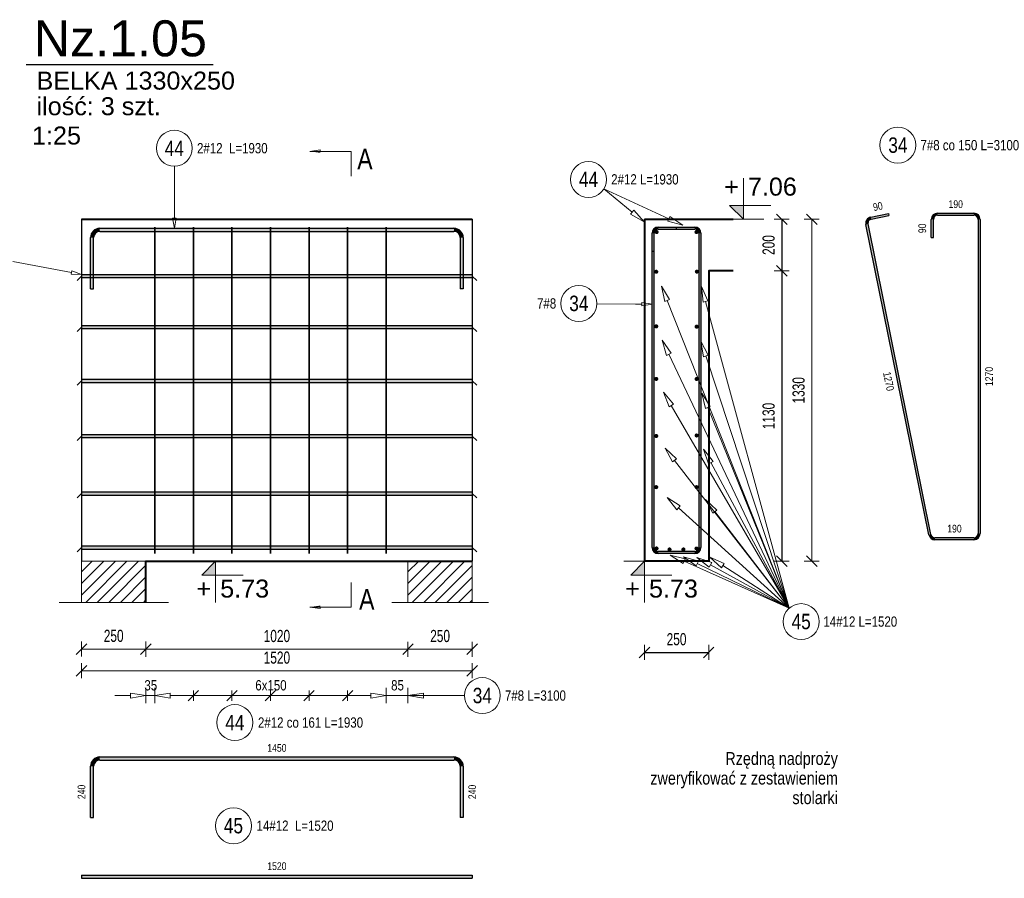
# Model space of a CAD drawing. Extents: x -1906120 to 89837, y -39133 to 303704.
# Tile 35 of 55: x 32217 to 36047, y -8218 to -4879. Entities that reach past the tile are written whole.
import ezdxf
from ezdxf.enums import TextEntityAlignment as Align

# ---------------------------------------------------------------- set-up
doc = ezdxf.new("R2010")
doc.units = 0
doc.header["$LTSCALE"] = 10
doc.header["$MEASUREMENT"] = 0
doc.linetypes.add('HIDDEN', pattern=[0.375, 0.25, -0.125])
for name, color, linetype in [('C_text', 1, 'Continuous'), ('RCAD_kształt pręta', 7, 'Continuous'), ('RCAD_opis kształtu pręta', 7, 'Continuous'), ('RCAD_opis rozkładu', 7, 'Continuous'), ('RCAD_pręt wyrzucony', 130, 'Continuous'), ('RCAD_pręty punktowe', 7, 'Continuous'), ('RCAD_rozkład pręta', 7, 'Continuous'), ('RCAD_symbole graficzne', 7, 'Continuous')]:
    doc.layers.add(name, color=color, linetype=linetype)
for name, color, linetype, lineweight in [('P-Linia1', 3, 'Continuous', 40), ('P-Linia3', 6, 'Continuous', 60), ('P-Linia4', 253, 'Continuous', 5), ('P-Opis', 1, 'Continuous', 18), ('P-Przerywana', 13, 'HIDDEN', 9), ('P-Wymiar', 254, 'Continuous', 9), ('RCAD_deskowanie', 3, 'Continuous', 40)]:
    doc.layers.add(name, color=color, linetype=linetype, lineweight=lineweight)
doc.styles.add('_Fd Opis', font='arial.ttf')
doc.styles.add('_Fdelita opis', font='arial.ttf')
doc.styles.add('ROMANS', font='arial.ttf', dxfattribs={"width": 0.7})
doc.styles.add('style1', font='arial.ttf', dxfattribs={"width": 0.8})
doc.dimstyles.new('A25', dxfattribs={"dimscale": 27, "dimtxt": 1.75, "dimasz": 0.06, "dimexe": 0, "dimexo": 0, "dimgap": 1, "dimtad": 1, "dimdec": 4, "dimrnd": 0.1, "dimdsep": 46, "dimtxsty": 'ROMANS', "dimblk": '[[[[[[[[', "dimcen": 2, "dimdle": 2, "dimse1": 1, "dimse2": 1, "dimclrd": 256, "dimclrt": 1, "dimadec": 0, "dimazin": 0, "dimtfac": 1, "dimtdec": 4, "dimtix": 1, "dimtmove": 2, "dimatfit": 3, "dimldrblk": '[[[[[[[[', "dimfxl": 0, "dimtvp": 0.6, "dimtolj": 1, "dimlwd": -1, "dimarcsym": 0})

# ---------------------------------------------------------------- blocks, each defined once
blk = doc.blocks.new('[[[[[[[[')
at = {"layer": 'P-Wymiar'}
for p, q in [((-12.7, -12.7), (12.7, 12.7)), ((0, 0), (-4.6, 0)), ((0, 18), (0, -18))]:
    blk.add_line(p, q, dxfattribs=at)
blk = doc.blocks.new('*D244')
at = {"layer": 'Defpoints', "color": 0, "transparency": 16777216}
for p in [(33727.4, -7105.8), (33977.4, -7105.8), (33977.4, -7327.1)]:
    blk.add_point(p, dxfattribs=at)
at = {"layer": 'P-Wymiar', "transparency": 16777216}
blk.add_line((33729, -7327.1), (33975.8, -7327.1), dxfattribs=at)
at = {"layer": 'P-Wymiar', "transparency": 16777216, "xscale": 1.62, "yscale": 1.62, "zscale": 1.62, "rotation": 180}
blk.add_blockref('[[[[[[[[', (33727.4, -7327.1), dxfattribs=at)
at = {"layer": 'P-Wymiar', "transparency": 16777216, "xscale": 1.62, "yscale": 1.62, "zscale": 1.62}
blk.add_blockref('[[[[[[[[', (33977.4, -7327.1), dxfattribs=at)
at = {"layer": 'P-Wymiar', "color": 1, "transparency": 16777216, "insert": (33852.4, -7276), "char_height": 47.25, "attachment_point": 5, "style": 'ROMANS'}
blk.add_mtext('\\A1;250', dxfattribs=at)
blk = doc.blocks.new('*D245')
at = {"layer": 'Defpoints', "color": 0, "transparency": 16777216}
for p in [(32457.4, -5990.3), (32707.4, -5990.3), (32457.4, -7326.5)]:
    blk.add_point(p, dxfattribs=at)
at = {"layer": 'P-Wymiar', "transparency": 16777216}
blk.add_line((32705.8, -7326.5), (32459, -7326.5), dxfattribs=at)
at = {"layer": 'P-Wymiar', "transparency": 16777216, "xscale": 1.62, "yscale": 1.62, "zscale": 1.62, "rotation": 180}
blk.add_blockref('[[[[[[[[', (32457.4, -7326.5), dxfattribs=at)
at = {"layer": 'P-Wymiar', "transparency": 16777216, "xscale": 1.62, "yscale": 1.62, "zscale": 1.62}
blk.add_blockref('[[[[[[[[', (32707.4, -7326.5), dxfattribs=at)
at = {"layer": 'P-Wymiar', "color": 1, "transparency": 16777216, "insert": (32582.4, -7275.4), "char_height": 47.25, "attachment_point": 5, "style": 'ROMANS'}
blk.add_mtext('\\A1;250', dxfattribs=at)
blk = doc.blocks.new('*D246')
at = {"layer": 'Defpoints', "color": 0, "transparency": 16777216}
for p in [(35000.3, -5655.2), (35011.4, -6985.2), (35298.3, -6985.2)]:
    blk.add_point(p, dxfattribs=at)
at = {"layer": 'P-Wymiar', "transparency": 16777216}
blk.add_line((35298.3, -5656.8), (35298.3, -6983.6), dxfattribs=at)
at = {"layer": 'P-Wymiar', "transparency": 16777216, "xscale": 1.62, "yscale": 1.62, "zscale": 1.62}
for p, rotation in [((35298.3, -5655.2), 90), ((35298.3, -6985.2), 270)]:
    blk.add_blockref('[[[[[[[[', p, dxfattribs=dict(at, rotation=rotation))
at = {"layer": 'P-Wymiar', "color": 1, "transparency": 16777216, "insert": (35247.2, -6320.2), "char_height": 47.25, "attachment_point": 5, "rotation": 90, "style": 'ROMANS'}
blk.add_mtext('\\A1;1330', dxfattribs=at)
blk = doc.blocks.new('*D247')
at = {"layer": 'Defpoints', "color": 0, "transparency": 16777216}
for p in [(32707.4, -5859), (33727.4, -5859), (33727.4, -7327.1)]:
    blk.add_point(p, dxfattribs=at)
at = {"layer": 'P-Wymiar', "transparency": 16777216}
blk.add_line((32709, -7327.1), (33725.8, -7327.1), dxfattribs=at)
at = {"layer": 'P-Wymiar', "transparency": 16777216, "xscale": 1.62, "yscale": 1.62, "zscale": 1.62, "rotation": 180}
blk.add_blockref('[[[[[[[[', (32707.4, -7327.1), dxfattribs=at)
at = {"layer": 'P-Wymiar', "transparency": 16777216, "xscale": 1.62, "yscale": 1.62, "zscale": 1.62}
blk.add_blockref('[[[[[[[[', (33727.4, -7327.1), dxfattribs=at)
at = {"layer": 'P-Wymiar', "color": 1, "transparency": 16777216, "insert": (33217.4, -7276), "char_height": 47.25, "attachment_point": 5, "style": 'ROMANS'}
blk.add_mtext('\\A1;1020', dxfattribs=at)
blk = doc.blocks.new('*D248')
at = {"layer": 'Defpoints', "color": 0, "transparency": 16777216}
for p in [(32457.4, -6909), (33977.4, -6909), (32457.4, -7411.2)]:
    blk.add_point(p, dxfattribs=at)
at = {"layer": 'P-Wymiar', "transparency": 16777216}
blk.add_line((33975.8, -7411.2), (32459, -7411.2), dxfattribs=at)
at = {"layer": 'P-Wymiar', "transparency": 16777216, "xscale": 1.62, "yscale": 1.62, "zscale": 1.62, "rotation": 180}
blk.add_blockref('[[[[[[[[', (32457.4, -7411.2), dxfattribs=at)
at = {"layer": 'P-Wymiar', "transparency": 16777216, "xscale": 1.62, "yscale": 1.62, "zscale": 1.62}
blk.add_blockref('[[[[[[[[', (33977.4, -7411.2), dxfattribs=at)
at = {"layer": 'P-Wymiar', "color": 1, "transparency": 16777216, "insert": (33217.4, -7360.1), "char_height": 47.25, "attachment_point": 5, "style": 'ROMANS'}
blk.add_mtext('\\A1;1520', dxfattribs=at)
blk = doc.blocks.new('*D249')
at = {"transparency": 16777216}
blk.add_line((35181.7, -5656.8), (35181.7, -5853.6), dxfattribs=at)
at = {"layer": 'Defpoints', "color": 0, "transparency": 16777216}
for p in [(35095.4, -5655.2), (34992.3, -5855.2), (35181.7, -5855.2)]:
    blk.add_point(p, dxfattribs=at)
at = {"transparency": 16777216, "xscale": 1.62, "yscale": 1.62, "zscale": 1.62}
for p, rotation in [((35181.7, -5655.2), 90), ((35181.7, -5855.2), 270)]:
    blk.add_blockref('[[[[[[[[', p, dxfattribs=dict(at, rotation=rotation))
at = {"color": 1, "transparency": 16777216, "insert": (35130.6, -5755.2), "char_height": 47.25, "attachment_point": 5, "rotation": 90, "style": 'ROMANS'}
blk.add_mtext('\\A1;200', dxfattribs=at)
blk = doc.blocks.new('*D250')
at = {"transparency": 16777216}
blk.add_line((35181.7, -5856.8), (35181.7, -6983.6), dxfattribs=at)
at = {"layer": 'Defpoints', "color": 0, "transparency": 16777216}
for p in [(35181.7, -5855.2), (35000.3, -6985.2), (35181.7, -6985.2)]:
    blk.add_point(p, dxfattribs=at)
at = {"transparency": 16777216, "xscale": 1.62, "yscale": 1.62, "zscale": 1.62}
for p, rotation in [((35181.7, -5855.2), 90), ((35181.7, -6985.2), 270)]:
    blk.add_blockref('[[[[[[[[', p, dxfattribs=dict(at, rotation=rotation))
at = {"color": 1, "transparency": 16777216, "insert": (35130.6, -6420.2), "char_height": 47.25, "attachment_point": 5, "rotation": 90, "style": 'ROMANS'}
blk.add_mtext('\\A1;1130', dxfattribs=at)
blk = doc.blocks.new('*D251')
at = {"transparency": 16777216}
blk.add_line((34648.8, -7339.7), (34895.6, -7339.7), dxfattribs=at)
at = {"layer": 'Defpoints', "color": 0, "transparency": 16777216}
for p in [(34647.2, -6985.2), (34897.2, -6985.2), (34897.2, -7339.7)]:
    blk.add_point(p, dxfattribs=at)
at = {"transparency": 16777216, "xscale": 1.62, "yscale": 1.62, "zscale": 1.62, "rotation": 180}
blk.add_blockref('[[[[[[[[', (34647.2, -7339.7), dxfattribs=at)
at = {"transparency": 16777216, "xscale": 1.62, "yscale": 1.62, "zscale": 1.62}
blk.add_blockref('[[[[[[[[', (34897.2, -7339.7), dxfattribs=at)
at = {"color": 1, "transparency": 16777216, "insert": (34772.2, -7288.6), "char_height": 47.25, "attachment_point": 5, "style": 'ROMANS'}
blk.add_mtext('\\A1;250', dxfattribs=at)

msp = doc.modelspace()

# ---------------------------------------------------------------- hatches: boundary and pattern name
h = msp.add_hatch(color=1)
edge = h.paths.add_edge_path(flags=0)
edge.add_arc((34693.22894, -5859.22784), 8, 0, 360, ccw=False)
h = msp.add_hatch(color=1)
edge = h.paths.add_edge_path(flags=0)
edge.add_arc((34851.22894, -5858.67671), 8, 0, 360, ccw=False)
h = msp.add_hatch(color=1)
edge = h.paths.add_edge_path(flags=0)
edge.add_arc((34693.22894, -6071.59219), 8, 0, 360, ccw=False)
h = msp.add_hatch(color=1)
edge = h.paths.add_edge_path(flags=0)
edge.add_arc((34850.40043, -6072.80503), 8, 0, 360, ccw=False)
h = msp.add_hatch(color=1)
edge = h.paths.add_edge_path(flags=0)
edge.add_arc((34693.22894, -6275.98026), 8, 0, 360, ccw=False)
h = msp.add_hatch(color=1)
edge = h.paths.add_edge_path(flags=0)
edge.add_arc((34850.40043, -6276.11444), 8, 0, 360, ccw=False)
h = msp.add_hatch(color=1)
edge = h.paths.add_edge_path(flags=0)
edge.add_arc((34693.22894, -6497.99688), 8, 0, 360, ccw=False)
h = msp.add_hatch(color=1)
edge = h.paths.add_edge_path(flags=0)
edge.add_arc((34850.40043, -6495.96983), 8, 0, 360, ccw=False)
h = msp.add_hatch(color=1)
edge = h.paths.add_edge_path(flags=0)
edge.add_arc((34693.22894, -6696.8275), 8, 0, 360, ccw=False)
h = msp.add_hatch(color=1)
edge = h.paths.add_edge_path(flags=0)
edge.add_arc((34850.40043, -6696.8275), 8, 0, 360, ccw=False)
h = msp.add_hatch(color=1)
edge = h.paths.add_edge_path(flags=0)
edge.add_arc((34694.37383, -6935.35011), 8, 0, 360, ccw=False)
h = msp.add_hatch(color=1)
edge = h.paths.add_edge_path(flags=0)
edge.add_arc((34744.93691, -6939.2261), 8, 0, 360, ccw=False)
h = msp.add_hatch(color=1)
edge = h.paths.add_edge_path(flags=0)
edge.add_arc((34798.93691, -6939.2261), 8, 0, 360, ccw=False)
h = msp.add_hatch(color=1)
edge = h.paths.add_edge_path(flags=0)
edge.add_arc((34849.83163, -6935.74324), 8, 0, 360, ccw=False)
at = {"layer": 'P-Linia4'}
h = msp.add_hatch(dxfattribs=at)
h.set_pattern_fill('ANSI31', color=256, scale=10, style=0)
h.set_pattern_definition([(45, (-8738.986, -15175.85), (-22.45064, 22.45064), [])])
h.paths.add_polyline_path([(32457.39623, -7145.11651), (32457.39623, -6985.11651), (32706.73784, -6984.92917), (32706.73784, -7144.92917)])
h = msp.add_hatch(dxfattribs=at)
h.set_pattern_fill('ANSI31', color=256, scale=10, style=0)
h.set_pattern_definition([(45, (-7468.986, -15175.85), (-22.45064, 22.45064), [])])
h.paths.add_polyline_path([(33727.39623, -7145.11651), (33727.39623, -6985.11651), (33976.73784, -6984.92917), (33976.73784, -7144.92917)])
at = {"layer": 'RCAD_kształt pręta'}
h = msp.add_hatch(color=4, dxfattribs=at)
edge = h.paths.add_edge_path(flags=0)
edge.add_line((32528.39623, -5690.2261), (32528.39623, -5702.2261))
edge.add_arc((32528.39623, -5726.2261), 24, 90, 180)
edge.add_line((32504.39623, -5726.2261), (32492.39623, -5726.2261))
edge.add_arc((32528.39623, -5726.2261), 36, 450, 540, ccw=False)
for points in [[(32528.39623, -5702.2261), (32528.39623, -5690.2261), (33906.39623, -5690.2261), (33906.39623, -5702.2261)], [(34701.22894, -5693.2261), (34701.22894, -5685.2261), (34843.22894, -5685.2261), (34843.22894, -5693.2261)], [(34701.22894, -5693.2261), (34701.22894, -5685.2261), (34771.22894, -5685.2261), (34771.22894, -5693.2261)], [(32504.39623, -5926.2261), (32492.39623, -5926.2261), (32492.39623, -5726.2261), (32504.39623, -5726.2261)], [(33930.39623, -5726.2261), (33942.39623, -5726.2261), (33942.39623, -5926.2261), (33930.39623, -5926.2261)], [(34685.22894, -5779.2261), (34677.22894, -5779.2261), (34677.22894, -5709.2261), (34685.22894, -5709.2261)], [(34685.22894, -6931.2261), (34677.22894, -6931.2261), (34677.22894, -5709.2261), (34685.22894, -5709.2261)], [(34859.22894, -5709.2261), (34867.22894, -5709.2261), (34867.22894, -6931.2261), (34859.22894, -6931.2261)], [(32457.39623, -5882.10138), (32457.39623, -5870.10138), (33977.39623, -5870.10138), (33977.39623, -5882.10138)], [(32457.39623, -6080.22201), (32457.39623, -6068.22201), (33977.39623, -6068.22201), (33977.39623, -6080.22201)], [(32457.39623, -6289.37417), (32457.39623, -6277.37417), (33977.39623, -6277.37417), (33977.39623, -6289.37417)], [(32457.39623, -6504.18018), (32457.39623, -6492.18018), (33977.39623, -6492.18018), (33977.39623, -6504.18018)], [(32457.39623, -6727.46436), (32457.39623, -6715.46436), (33977.39623, -6715.46436), (33977.39623, -6727.46436)], [(32457.39623, -6937.49933), (32457.39623, -6925.49933), (33977.39623, -6925.49933), (33977.39623, -6937.49933)], [(34843.22894, -6947.2261), (34843.22894, -6955.2261), (34701.22894, -6955.2261), (34701.22894, -6947.2261)]]:
    msp.add_hatch(color=4, dxfattribs=at).paths.add_polyline_path(points, flags=0)
h = msp.add_hatch(color=4, dxfattribs=at)
edge = h.paths.add_edge_path(flags=0)
edge.add_line((33942.39623, -5726.2261), (33930.39623, -5726.2261))
edge.add_arc((33906.39623, -5726.2261), 24, 0, 90)
edge.add_line((33906.39623, -5702.2261), (33906.39623, -5690.2261))
edge.add_arc((33906.39623, -5726.2261), 36, 360, 450, ccw=False)
h = msp.add_hatch(color=4, dxfattribs=at)
edge = h.paths.add_edge_path(flags=0)
edge.add_line((34701.22894, -5685.2261), (34701.22894, -5693.2261))
edge.add_arc((34701.22894, -5709.2261), 16, 90, 180)
edge.add_line((34685.22894, -5709.2261), (34677.22894, -5709.2261))
edge.add_arc((34701.22894, -5709.2261), 24, 450, 540, ccw=False)
h = msp.add_hatch(color=4, dxfattribs=at)
edge = h.paths.add_edge_path(flags=0)
edge.add_line((34701.22894, -5685.2261), (34701.22894, -5693.2261))
edge.add_arc((34701.22894, -5709.2261), 16, 90, 180)
edge.add_line((34685.22894, -5709.2261), (34677.22894, -5709.2261))
edge.add_arc((34701.22894, -5709.2261), 24, 450, 540, ccw=False)
h = msp.add_hatch(color=4, dxfattribs=at)
edge = h.paths.add_edge_path(flags=0)
edge.add_line((34867.22894, -5709.2261), (34859.22894, -5709.2261))
edge.add_arc((34843.22894, -5709.2261), 16, 0, 90)
edge.add_line((34843.22894, -5693.2261), (34843.22894, -5685.2261))
edge.add_arc((34843.22894, -5709.2261), 24, 360, 450, ccw=False)
h = msp.add_hatch(color=4, dxfattribs=at)
edge = h.paths.add_edge_path(flags=0)
edge.add_line((34677.22894, -6931.2261), (34685.22894, -6931.2261))
edge.add_arc((34701.22894, -6931.2261), 16, 180, 270)
edge.add_line((34701.22894, -6947.2261), (34701.22894, -6955.2261))
edge.add_arc((34701.22894, -6931.2261), 24, 540, 630, ccw=False)
h = msp.add_hatch(color=4, dxfattribs=at)
edge = h.paths.add_edge_path(flags=0)
edge.add_line((34843.22894, -6955.2261), (34843.22894, -6947.2261))
edge.add_arc((34843.22894, -6931.2261), 16, -90, 0)
edge.add_line((34859.22894, -6931.2261), (34867.22894, -6931.2261))
edge.add_arc((34843.22894, -6931.2261), 24, 270, 360, ccw=False)
at = {"layer": 'RCAD_pręt wyrzucony'}
h = msp.add_hatch(color=4, dxfattribs=at)
edge = h.paths.add_edge_path(flags=0)
edge.add_line((35528.01554, -5646.63449), (35529.60489, -5654.47502))
edge.add_arc((35532.7836, -5670.15609), 16, 101.4591559, 191.4591559)
edge.add_line((35517.10254, -5673.3348), (35509.262, -5674.92415))
edge.add_arc((35532.7836, -5670.15609), 24, 461.4591559, 551.4591559, ccw=False)
for points in [[(35529.60489, -5654.47502), (35528.01554, -5646.63449), (35596.6202, -5632.72764), (35598.20955, -5640.56817)], [(35771.36207, -5725.44919), (35763.36207, -5725.44919), (35763.36207, -5655.44919), (35771.36207, -5655.44919)], [(35787.36207, -5639.44919), (35787.36207, -5631.44919), (35929.36207, -5631.44919), (35929.36207, -5639.44919)], [(35945.36207, -5655.44919), (35953.36207, -5655.44919), (35953.36207, -6877.44919), (35945.36207, -6877.44919)], [(35761.83296, -6880.6279), (35753.99243, -6882.21725), (35509.262, -5674.92415), (35517.10254, -5673.3348)], [(35929.36207, -6893.44919), (35929.36207, -6901.44919), (35777.51403, -6901.44919), (35777.51403, -6893.44919)], [(32528.39623, -7758.18459), (32528.39623, -7746.18459), (33906.39623, -7746.18459), (33906.39623, -7758.18459)], [(32504.39623, -7982.18459), (32492.39623, -7982.18459), (32492.39623, -7782.18459), (32504.39623, -7782.18459)], [(33930.39623, -7782.18459), (33942.39623, -7782.18459), (33942.39623, -7982.18459), (33930.39623, -7982.18459)], [(32457.39623, -8218.07094), (32457.39623, -8206.07094), (33977.39623, -8206.07094), (33977.39623, -8218.07094)]]:
    msp.add_hatch(color=4, dxfattribs=at).paths.add_polyline_path(points, flags=0)
h = msp.add_hatch(color=4, dxfattribs=at)
edge = h.paths.add_edge_path(flags=0)
edge.add_line((35787.36207, -5631.44919), (35787.36207, -5639.44919))
edge.add_arc((35787.36207, -5655.44919), 16, 90, 180)
edge.add_line((35771.36207, -5655.44919), (35763.36207, -5655.44919))
edge.add_arc((35787.36207, -5655.44919), 24, 450, 540, ccw=False)
h = msp.add_hatch(color=4, dxfattribs=at)
edge = h.paths.add_edge_path(flags=0)
edge.add_line((35953.36207, -5655.44919), (35945.36207, -5655.44919))
edge.add_arc((35929.36207, -5655.44919), 16, 0, 90)
edge.add_line((35929.36207, -5639.44919), (35929.36207, -5631.44919))
edge.add_arc((35929.36207, -5655.44919), 24, 360, 450, ccw=False)
h = msp.add_hatch(color=4, dxfattribs=at)
edge = h.paths.add_edge_path(flags=0)
edge.add_line((35753.99243, -6882.21725), (35761.83296, -6880.6279))
edge.add_arc((35777.51403, -6877.44919), 16, -168.5408441, -90)
edge.add_line((35777.51403, -6893.44919), (35777.51403, -6901.44919))
edge.add_arc((35777.51403, -6877.44919), 24, 191.4591559, 270, ccw=False)
h = msp.add_hatch(color=4, dxfattribs=at)
edge = h.paths.add_edge_path(flags=0)
edge.add_line((35929.36207, -6901.44919), (35929.36207, -6893.44919))
edge.add_arc((35929.36207, -6877.44919), 16, -90, 0)
edge.add_line((35945.36207, -6877.44919), (35953.36207, -6877.44919))
edge.add_arc((35929.36207, -6877.44919), 24, 270, 360, ccw=False)
h = msp.add_hatch(color=4, dxfattribs=at)
edge = h.paths.add_edge_path(flags=0)
edge.add_line((32528.39623, -7746.18459), (32528.39623, -7758.18459))
edge.add_arc((32528.39623, -7782.18459), 24, 90, 180)
edge.add_line((32504.39623, -7782.18459), (32492.39623, -7782.18459))
edge.add_arc((32528.39623, -7782.18459), 36, 450, 540, ccw=False)
h = msp.add_hatch(color=4, dxfattribs=at)
edge = h.paths.add_edge_path(flags=0)
edge.add_line((33942.39623, -7782.18459), (33930.39623, -7782.18459))
edge.add_arc((33906.39623, -7782.18459), 24, 0, 90)
edge.add_line((33906.39623, -7758.18459), (33906.39623, -7746.18459))
edge.add_arc((33906.39623, -7782.18459), 36, 360, 450, ccw=False)
at = {"layer": 'RCAD_pręty punktowe'}
h = msp.add_hatch(color=1, dxfattribs=at)
edge = h.paths.add_edge_path(flags=0)
edge.add_arc((34694.62626, -5704.70896), 8, 0, 360, ccw=False)
h = msp.add_hatch(color=1, dxfattribs=at)
edge = h.paths.add_edge_path(flags=0)
edge.add_arc((34849.83163, -5704.70896), 8, 0, 360, ccw=False)
at = {"layer": 'RCAD_symbole graficzne', "linetype": 'Continuous', "lineweight": 0}
for points in [[(33345.884, -5390.9312), (33385.884, -5390.9312), (33385.884, -5396.63307)], [(33345.884, -7163.24167), (33385.884, -7163.24167), (33385.884, -7157.53981)]]:
    msp.add_hatch(color=7, dxfattribs=at).paths.add_polyline_path(points, flags=0)
at = {"layer": 'RCAD_symbole graficzne'}
for points in [[(34978.74607, -5601.89276), (35032.07941, -5655.2261), (35032.07941, -5601.89276)], [(32925.78834, -7038.55943), (32979.12167, -6985.2261), (32979.12167, -7038.55943)], [(34593.89561, -7038.55943), (34647.22894, -6985.2261), (34647.22894, -7038.55943)]]:
    msp.add_hatch(color=1, dxfattribs=at).paths.add_polyline_path(points, flags=0)

# ---------------------------------------------------------------- linework, layer by layer
at = {"layer": 'C_text'}
for points in [[(32457.39623, -5655.2261), (32457.39623, -6985.2261)], [(33977.39623, -5655.2261), (33977.39623, -6985.2261)]]:
    msp.add_lwpolyline(points, dxfattribs=at)
at = {"layer": 'P-Linia3', "color": 6, "linetype": 'Continuous', "lineweight": 30}
msp.add_line((32241.95958, -5053.65712), (32968.89002, -5053.65712), dxfattribs=at)
at = {"layer": 'P-Linia4'}
for points in [[(32707.39623, -6985.2261), (32457.39623, -6985.2261)], [(32457.39623, -6985.2261), (32457.39623, -7145.24182)], [(32707.39623, -6985.2261), (32707.39623, -7145.24182)], [(33727.39623, -7145.2261), (33727.39623, -6985.2261)], [(33727.39623, -7145.2261), (33727.39623, -6985.2261)], [(33727.39623, -7145.2261), (33727.39623, -6985.2261)], [(33727.39623, -7145.2261), (33727.39623, -6985.2261)], [(33977.39623, -7145.2261), (33977.39623, -6985.2261)]]:
    msp.add_lwpolyline(points, dxfattribs=at)
at = {"layer": 'P-Przerywana'}
for points in [[(32369.72061, -7145.24182), (32795.07184, -7145.24182)], [(33664.72061, -7145.24182), (34040.07184, -7145.24182)]]:
    msp.add_lwpolyline(points, dxfattribs=at)
at = {"layer": 'RCAD_deskowanie'}
for points in [[(32457.39623, -5655.2261), (33977.39623, -5655.2261)], [(34647.22894, -5655.2261), (34992.30986, -5655.2261)], [(34647.22894, -5655.2261), (34647.22894, -6985.2261)], [(34992.30986, -5855.2261), (34897.22894, -5855.2261), (34897.22894, -6985.2261)], [(32707.39623, -7145.24182), (32707.39623, -6985.2261), (33727.39623, -6985.2261), (33977.39623, -6985.2261)], [(34897.22894, -6985.2261), (34647.22894, -6985.2261)]]:
    msp.add_lwpolyline(points, dxfattribs=at)
at = {"layer": 'RCAD_kształt pręta', "color": 4}
for p, q in [((32528.39623, -5690.2261), (33906.39623, -5690.2261)), ((32528.39623, -5702.2261), (33906.39623, -5702.2261)), ((34701.22894, -5685.2261), (34843.22894, -5685.2261)), ((34701.22894, -5685.2261), (34771.22894, -5685.2261)), ((34701.22894, -5693.2261), (34843.22894, -5693.2261)), ((34701.22894, -5693.2261), (34771.22894, -5693.2261)), ((34771.22894, -5685.2261), (34771.22894, -5693.2261)), ((32492.39623, -5926.2261), (32492.39623, -5726.2261)), ((32504.39623, -5926.2261), (32504.39623, -5726.2261)), ((33930.39623, -5726.2261), (33930.39623, -5926.2261)), ((33942.39623, -5726.2261), (33942.39623, -5926.2261)), ((34677.22894, -5779.2261), (34677.22894, -5709.2261)), ((34677.22894, -6931.2261), (34677.22894, -5709.2261)), ((34685.22894, -5779.2261), (34685.22894, -5709.2261)), ((34685.22894, -6931.2261), (34685.22894, -5709.2261)), ((34859.22894, -5709.2261), (34859.22894, -6931.2261)), ((34867.22894, -5709.2261), (34867.22894, -6931.2261)), ((34677.22894, -5779.2261), (34685.22894, -5779.2261)), ((32457.39623, -5870.10138), (33977.39623, -5870.10138)), ((32457.39623, -5870.10138), (32457.39623, -5882.10138)), ((32457.39623, -5882.10138), (33977.39623, -5882.10138)), ((33977.39623, -5870.10138), (33977.39623, -5882.10138)), ((32492.39623, -5926.2261), (32504.39623, -5926.2261)), ((33942.39623, -5926.2261), (33930.39623, -5926.2261)), ((32457.39623, -6068.22201), (33977.39623, -6068.22201)), ((32457.39623, -6068.22201), (32457.39623, -6080.22201)), ((32457.39623, -6080.22201), (33977.39623, -6080.22201)), ((33977.39623, -6068.22201), (33977.39623, -6080.22201)), ((32457.39623, -6277.37417), (33977.39623, -6277.37417)), ((32457.39623, -6277.37417), (32457.39623, -6289.37417)), ((33977.39623, -6277.37417), (33977.39623, -6289.37417)), ((32457.39623, -6289.37417), (33977.39623, -6289.37417)), ((32457.39623, -6492.18018), (33977.39623, -6492.18018)), ((32457.39623, -6492.18018), (32457.39623, -6504.18018)), ((32457.39623, -6504.18018), (33977.39623, -6504.18018)), ((33977.39623, -6492.18018), (33977.39623, -6504.18018)), ((32457.39623, -6715.46436), (33977.39623, -6715.46436)), ((32457.39623, -6715.46436), (32457.39623, -6727.46436)), ((32457.39623, -6727.46436), (33977.39623, -6727.46436)), ((33977.39623, -6715.46436), (33977.39623, -6727.46436)), ((32457.39623, -6925.49933), (33977.39623, -6925.49933)), ((32457.39623, -6925.49933), (32457.39623, -6937.49933)), ((33977.39623, -6925.49933), (33977.39623, -6937.49933)), ((32457.39623, -6937.49933), (33977.39623, -6937.49933)), ((34843.22894, -6947.2261), (34701.22894, -6947.2261)), ((34843.22894, -6955.2261), (34701.22894, -6955.2261))]:
    msp.add_line(p, q, dxfattribs=at)
at = {"layer": 'RCAD_kształt pręta', "color": 2, "lineweight": 5}
for p, q in [((32457.39623, -5876.10138), (32439.89623, -5893.60138)), ((33977.39623, -5876.10138), (33994.89623, -5893.60138)), ((32457.39623, -6074.22201), (32439.89623, -6091.72201)), ((33977.39623, -6074.22201), (33994.89623, -6091.72201)), ((32457.39623, -6283.37417), (32439.89623, -6300.87417)), ((33977.39623, -6283.37417), (33994.89623, -6300.87417)), ((32457.39623, -6498.18018), (32439.89623, -6515.68018)), ((33977.39623, -6498.18018), (33994.89623, -6515.68018)), ((32457.39623, -6721.46436), (32439.89623, -6738.96436)), ((33977.39623, -6721.46436), (33994.89623, -6738.96436)), ((32457.39623, -6931.49933), (32439.89623, -6948.99933)), ((33977.39623, -6931.49933), (33994.89623, -6948.99933))]:
    msp.add_line(p, q, dxfattribs=at)
at = {"layer": 'RCAD_kształt pręta', "color": 4}
for centre, radius, start, end in [((32528.39623, -5726.2261), 36, 90, 180), ((32528.39623, -5726.2261), 24, 90, 180), ((33906.39623, -5726.2261), 36, 360, 90), ((33906.39623, -5726.2261), 24, 360, 90), ((34701.22894, -5709.2261), 24, 90, 180), ((34701.22894, -5709.2261), 24, 90, 180), ((34701.22894, -5709.2261), 16, 90, 180), ((34701.22894, -5709.2261), 16, 90, 180), ((34843.22894, -5709.2261), 24, 360, 90), ((34843.22894, -5709.2261), 16, 360, 90), ((34701.22894, -6931.2261), 24, 180, 270), ((34701.22894, -6931.2261), 16, 180, 270), ((34843.22894, -6931.2261), 16, 270, 0), ((34843.22894, -6931.2261), 24, 270, 0)]:
    msp.add_arc(centre, radius, start, end, dxfattribs=at)
at = {"layer": 'RCAD_opis kształtu pręta', "color": 8, "lineweight": 0}
for p, q in [((32818.40154, -5448.98781), (32818.40154, -5650.2261)), ((32818.40154, -5690.2261), (32811.73488, -5650.2261)), ((32825.06821, -5650.2261), (32811.73488, -5650.2261)), ((32825.06821, -5650.2261), (32818.40154, -5690.2261)), ((32190.3503, -5819.03557), (32418.1081, -5862.58852)), ((32419.36025, -5856.0405), (32416.85596, -5869.13654)), ((32419.36025, -5856.0405), (32457.39623, -5870.10138)), ((32457.39623, -5870.10138), (32416.85596, -5869.13654)), ((34612.22894, -5984.83254), (34462.07086, -5983.3673)), ((34612.22894, -5984.83254), (34637.22894, -5984.83254)), ((34637.22894, -5978.16588), (34677.22894, -5984.83254)), ((34637.22894, -5978.16588), (34637.22894, -5991.49921)), ((34677.22894, -5984.83254), (34637.22894, -5991.49921))]:
    msp.add_line(p, q, dxfattribs=at)
for centre in [(32818.40154, -5378.98781), (34392.07419, -5982.68428)]:
    msp.add_circle(centre, 70, dxfattribs=at)
at = {"layer": 'RCAD_opis rozkładu', "color": 8, "lineweight": 0}
for p, q in [((34489.05585, -5537.16174), (34600.00571, -5627.70739)), ((34489.05585, -5537.16174), (34742.4294, -5653.50507)), ((34606.3284, -5619.95991), (34593.68302, -5635.45488)), ((34606.3284, -5619.95991), (34646.49065, -5665.64353)), ((34646.49065, -5665.64353), (34593.68302, -5635.45488)), ((34746.60228, -5644.41733), (34738.25652, -5662.59282)), ((34796.95585, -5678.54237), (34738.25652, -5662.59282)), ((34746.60228, -5644.41733), (34796.95585, -5678.54237)), ((34726.19818, -5974.45437), (34713.36097, -5914.99677)), ((34713.36097, -5914.99677), (34744.78782, -5967.07703)), ((34875.17703, -5977.07554), (34869.02657, -5916.55966)), ((34869.02657, -5916.55966), (34894.47135, -5971.80966)), ((34726.19818, -5974.45437), (34744.78782, -5967.07703)), ((35210.47736, -7167.64508), (34735.493, -5970.7657)), ((34875.17703, -5977.07554), (34894.47135, -5971.80966)), ((35210.47736, -7167.64508), (34884.82419, -5974.4426)), ((34733.56743, -6184.31953), (34716.91677, -6125.81521)), ((34716.91677, -6125.81521), (34751.64177, -6175.75692)), ((34876.58462, -6189.87617), (34867.23966, -6129.77067)), ((34867.23966, -6129.77067), (34895.57316, -6183.59643)), ((34733.56743, -6184.31953), (34751.64177, -6175.75692)), ((35210.47736, -7167.64508), (34742.6046, -6180.03823)), ((34876.58462, -6189.87617), (34895.57316, -6183.59643)), ((35210.47736, -7167.64508), (34886.07889, -6186.7363)), ((34742.97474, -6384.711), (34721.42261, -6327.82949)), ((34721.42261, -6327.82949), (34760.25781, -6374.64644)), ((34884.28913, -6391.05791), (34870.97731, -6331.70477)), ((34870.97731, -6331.70477), (34902.81924, -6383.53229)), ((34742.97474, -6384.711), (34760.25781, -6374.64644)), ((35210.47736, -7167.64508), (34751.61628, -6379.67872)), ((34884.28913, -6391.05791), (34902.81924, -6383.53229)), ((35210.47736, -7167.64508), (34893.55418, -6387.2951)), ((34756.85892, -6598.95582), (34727.99523, -6545.41249)), ((34727.99523, -6545.41249), (34772.66412, -6586.70039)), ((34896.53937, -6606.34485), (34876.87114, -6548.78478)), ((34876.87114, -6548.78478), (34914.14435, -6596.85461)), ((34756.85892, -6598.95582), (34772.66412, -6586.70039)), ((35210.47736, -7167.64508), (34764.76152, -6592.8281)), ((34896.53937, -6606.34485), (34914.14435, -6596.85461)), ((35210.47736, -7167.64508), (34905.34186, -6601.59973)), ((34773.40905, -6784.84131), (34735.67757, -6737.13036)), ((34735.67757, -6737.13036), (34786.84333, -6770.02511)), ((34773.40905, -6784.84131), (34786.84333, -6770.02511)), ((35210.47736, -7167.64508), (34780.12619, -6777.43321)), ((34913.62727, -6798.04736), (34884.97734, -6744.38936)), ((34884.97734, -6744.38936), (34929.48122, -6785.85506)), ((34913.62727, -6798.04736), (34929.48122, -6785.85506)), ((35210.47736, -7167.64508), (34921.55424, -6791.95121)), ((34798.15116, -6994.44682), (34747.44457, -6960.84859)), ((34747.44457, -6960.84859), (34806.30699, -6976.18531)), ((34848.47688, -7002.70351), (34798.89375, -6967.4684)), ((34798.89375, -6967.4684), (34857.22432, -6984.7179)), ((34899.25472, -7007.83193), (34851.50599, -6970.14826)), ((34851.50599, -6970.14826), (34908.89544, -6990.3089)), ((34947.01758, -7010.17334), (34901.95365, -6969.31698)), ((34901.95365, -6969.31698), (34957.8324, -6993.34956)), ((34798.15116, -6994.44682), (34806.30699, -6976.18531)), ((35210.47736, -7167.64508), (34802.22908, -6985.31607)), ((34848.47688, -7002.70351), (34857.22432, -6984.7179)), ((35210.47736, -7167.64508), (34852.8506, -6993.71071)), ((34899.25472, -7007.83193), (34908.89544, -6990.3089)), ((35210.47736, -7167.64508), (34904.07508, -6999.07042)), ((34947.01758, -7010.17334), (34957.8324, -6993.34956)), ((35210.47736, -7167.64508), (34952.42499, -7001.76145)), ((32587.39623, -7507.62457), (32647.39623, -7507.62457)), ((32647.39623, -7497.62457), (32707.39623, -7507.62457)), ((32647.39623, -7497.62457), (32647.39623, -7517.62457)), ((32707.39623, -7507.62457), (32647.39623, -7517.62457)), ((32707.39623, -7537.62457), (32707.39623, -7477.62457)), ((32742.39623, -7507.62457), (32707.39623, -7507.62457)), ((32742.39623, -7537.62457), (32742.39623, -7477.62457)), ((32742.39623, -7507.62457), (32802.39623, -7497.62457)), ((32802.39623, -7517.62457), (32742.39623, -7507.62457)), ((32802.39623, -7517.62457), (32802.39623, -7497.62457)), ((32892.39623, -7507.62457), (32802.39623, -7507.62457)), ((32912.39623, -7487.62457), (32872.39623, -7527.62457)), ((32892.39623, -7527.62457), (32892.39623, -7487.62457)), ((33042.39623, -7507.62457), (32892.39623, -7507.62457)), ((33062.39623, -7487.62457), (33022.39623, -7527.62457)), ((33042.39623, -7527.62457), (33042.39623, -7487.62457)), ((33117.39623, -7507.62457), (33042.39623, -7507.62457)), ((33117.39623, -7507.62457), (33192.39623, -7507.62457)), ((33172.39623, -7527.62457), (33212.39623, -7487.62457)), ((33192.39623, -7527.62457), (33192.39623, -7487.62457)), ((33192.39623, -7507.62457), (33342.39623, -7507.62457)), ((33322.39623, -7527.62457), (33362.39623, -7487.62457)), ((33342.39623, -7527.62457), (33342.39623, -7487.62457)), ((33342.39623, -7507.62457), (33492.39623, -7507.62457)), ((33472.39623, -7527.62457), (33512.39623, -7487.62457)), ((33492.39623, -7527.62457), (33492.39623, -7487.62457)), ((33492.39623, -7507.62457), (33582.39623, -7507.62457)), ((33582.39623, -7497.62457), (33642.39623, -7507.62457)), ((33582.39623, -7497.62457), (33582.39623, -7517.62457)), ((33642.39623, -7507.62457), (33582.39623, -7517.62457)), ((33642.39623, -7537.62457), (33642.39623, -7477.62457)), ((33642.39623, -7507.62457), (33727.39623, -7507.62457)), ((33727.39623, -7537.62457), (33727.39623, -7477.62457)), ((33727.39623, -7507.62457), (33787.39623, -7497.62457)), ((33946.64686, -7507.62457), (33727.39623, -7507.62457)), ((33787.39623, -7517.62457), (33727.39623, -7507.62457)), ((33787.39623, -7517.62457), (33787.39623, -7497.62457)), ((33847.39623, -7507.62457), (33787.39623, -7507.62457))]:
    msp.add_line(p, q, dxfattribs=at)
for centre in [(34429.65407, -5500.12894), (35256.99104, -7219.95644), (34016.64686, -7507.62457)]:
    msp.add_circle(centre, 70, dxfattribs=at)
at = {"layer": 'RCAD_pręt wyrzucony', "color": 4}
for p, q in [((35528.01554, -5646.63449), (35596.6202, -5632.72764)), ((35529.60489, -5654.47502), (35598.20955, -5640.56817)), ((35596.6202, -5632.72764), (35598.20955, -5640.56817)), ((35763.36207, -5725.44919), (35763.36207, -5655.44919)), ((35771.36207, -5725.44919), (35771.36207, -5655.44919)), ((35787.36207, -5631.44919), (35929.36207, -5631.44919)), ((35787.36207, -5639.44919), (35929.36207, -5639.44919)), ((35945.36207, -5655.44919), (35945.36207, -6877.44919)), ((35953.36207, -5655.44919), (35953.36207, -6877.44919)), ((35753.99243, -6882.21725), (35509.262, -5674.92415)), ((35761.83296, -6880.6279), (35517.10254, -5673.3348)), ((35763.36207, -5725.44919), (35771.36207, -5725.44919)), ((35929.36207, -6893.44919), (35777.51403, -6893.44919)), ((35929.36207, -6901.44919), (35777.51403, -6901.44919)), ((32528.39623, -7746.18459), (33906.39623, -7746.18459)), ((32528.39623, -7758.18459), (33906.39623, -7758.18459)), ((32492.39623, -7982.18459), (32492.39623, -7782.18459)), ((32504.39623, -7982.18459), (32504.39623, -7782.18459)), ((33930.39623, -7782.18459), (33930.39623, -7982.18459)), ((33942.39623, -7782.18459), (33942.39623, -7982.18459)), ((32492.39623, -7982.18459), (32504.39623, -7982.18459)), ((33942.39623, -7982.18459), (33930.39623, -7982.18459)), ((32457.39623, -8206.07094), (33977.39623, -8206.07094)), ((32457.39623, -8206.07094), (32457.39623, -8218.07094)), ((32457.39623, -8218.07094), (33977.39623, -8218.07094)), ((33977.39623, -8206.07094), (33977.39623, -8218.07094))]:
    msp.add_line(p, q, dxfattribs=at)
at = {"layer": 'RCAD_pręt wyrzucony', "color": 8, "lineweight": 0}
for centre in [(35633.35032, -5367.13352), (33053.81881, -7612.5939), (33048.3269, -8013.74979)]:
    msp.add_circle(centre, 70, dxfattribs=at)
at = {"layer": 'RCAD_pręt wyrzucony', "color": 4}
for centre, radius, start, end in [((35532.7836, -5670.15609), 24, 101.4591559, 191.4591559), ((35532.7836, -5670.15609), 16, 101.4591559, 191.4591559), ((35787.36207, -5655.44919), 24, 90, 180), ((35787.36207, -5655.44919), 16, 90, 180), ((35929.36207, -5655.44919), 24, 360, 90), ((35929.36207, -5655.44919), 16, 360, 90), ((35777.51403, -6877.44919), 24, 191.4591559, 270), ((35777.51403, -6877.44919), 16, 191.4591559, 270), ((35929.36207, -6877.44919), 16, 270, 0), ((35929.36207, -6877.44919), 24, 270, 0), ((32528.39623, -7782.18459), 36, 90, 180), ((32528.39623, -7782.18459), 24, 90, 180), ((33906.39623, -7782.18459), 36, 360, 90), ((33906.39623, -7782.18459), 24, 360, 90)]:
    msp.add_arc(centre, radius, start, end, dxfattribs=at)
at = {"layer": 'RCAD_rozkład pręta', "color": 7, "linetype": 'ByBlock', "lineweight": 35}
for p, q in [((32742.39623, -6955.2261), (32742.39623, -5685.2261)), ((32892.39623, -6955.2261), (32892.39623, -5685.2261)), ((33042.39623, -6955.2261), (33042.39623, -5685.2261)), ((33192.39623, -6955.2261), (33192.39623, -5685.2261)), ((33342.39623, -6955.2261), (33342.39623, -5685.2261)), ((33492.39623, -6955.2261), (33492.39623, -5685.2261)), ((33642.39623, -6955.2261), (33642.39623, -5685.2261))]:
    msp.add_line(p, q, dxfattribs=at)
at = {"layer": 'RCAD_symbole graficzne', "color": 7, "linetype": 'Continuous', "lineweight": 0}
for p, q in [((33345.884, -5390.9312), (33385.884, -5385.22934)), ((33345.884, -5390.9312), (33505.884, -5390.9312)), ((33385.884, -5390.9312), (33385.884, -5385.22934)), ((33505.884, -5390.9312), (33505.884, -5486.9312)), ((33505.884, -7163.24167), (33505.884, -7067.24167)), ((33345.884, -7163.24167), (33385.884, -7168.94353)), ((33345.884, -7163.24167), (33505.884, -7163.24167)), ((33385.884, -7163.24167), (33385.884, -7168.94353))]:
    msp.add_line(p, q, dxfattribs=at)
at = {"layer": 'RCAD_symbole graficzne', "color": 1, "lineweight": 0}
for p, q in [((35032.07941, -5655.2261), (35032.07941, -5495.2261)), ((35138.74607, -5601.89276), (34978.74607, -5601.89276)), ((34978.74607, -5601.89276), (35032.07941, -5655.2261)), ((35112.07941, -5655.2261), (34952.07941, -5655.2261)), ((33059.12167, -6985.2261), (32899.12167, -6985.2261)), ((32925.78834, -7038.55943), (32979.12167, -6985.2261)), ((32979.12167, -6985.2261), (32979.12167, -7145.2261)), ((34727.22894, -6985.2261), (34567.22894, -6985.2261)), ((34593.89561, -7038.55943), (34647.22894, -6985.2261)), ((34647.22894, -6985.2261), (34647.22894, -7145.2261)), ((33085.78834, -7038.55943), (32925.78834, -7038.55943)), ((34753.89561, -7038.55943), (34593.89561, -7038.55943))]:
    msp.add_line(p, q, dxfattribs=at)

# ---------------------------------------------------------------- texts
at = {"layer": 'P-Linia1', "color": 3, "lineweight": 30, "style": '_Fdelita opis'}
for s, p in [('BELKA 1330x250', (32282.22191, -5150.84167)), ('1:25', (32264.81909, -5364.39614))]:
    msp.add_text(s, height=70, dxfattribs=at).set_placement(p)
at = {"layer": 'P-Linia1', "color": 1, "lineweight": 30, "style": '_Fdelita opis'}
msp.add_text('ilość: 3 szt.', height=70, dxfattribs=at).set_placement((32282.29546, -5250.37781))
at = {"layer": 'P-Linia3', "color": 6, "lineweight": 30, "style": '_Fdelita opis'}
msp.add_text('Nz.1.05', height=140, dxfattribs=at).set_placement((32271.42881, -5021.47189))
at = {"layer": 'P-Opis', "insert": (35399.94341, -7727.18988), "char_height": 50, "attachment_point": 3, "line_spacing_factor": 0.914286, "style": '_Fd Opis'}
msp.add_mtext('{\\W0.8;Rzędną nadproży \\Pzweryfikować z zestawieniem \\Pstolarki}', dxfattribs=at)
at = {"layer": 'RCAD_opis kształtu pręta', "color": 1, "attachment_point": 5, "style": 'style1'}
for s, insert, char_height in [('44', (32818.40154, -5378.98781), 60), ('2#12  L=1930', (33044.03047, -5378.98781), 40), ('7#8  ', (34266.8218, -5982.68428), 40), ('34', (34392.07419, -5982.68428), 60)]:
    msp.add_mtext(s, dxfattribs=dict(at, insert=insert, char_height=char_height))
at = {"layer": 'RCAD_opis rozkładu', "color": 1, "char_height": 60, "attachment_point": 5, "style": 'style1'}
for s, insert in [('44', (34429.65407, -5500.12894)), ('45', (35256.99104, -7219.95644)), ('34', (34016.64686, -7507.62457))]:
    msp.add_mtext(s, dxfattribs=dict(at, insert=insert))
at = {"layer": 'RCAD_opis rozkładu', "color": 2, "char_height": 40, "style": 'style1'}
for s, insert, attachment_point in [('2#12 L=1930', (34649.07289, -5500.12894), 5), ('14#12 L=1520', (35487.06198, -7219.95644), 5), ('35', (32701.86758, -7488.06113), 7), ('6x150', (33133.40578, -7488.04749), 7), ('85', (33661.83484, -7488.04749), 7), ('7#8 L=3100', (34223.23076, -7507.62457), 5)]:
    msp.add_mtext(s, dxfattribs=dict(at, insert=insert, attachment_point=attachment_point))
at = {"layer": 'RCAD_pręt wyrzucony', "color": 1, "attachment_point": 5, "style": 'style1'}
for s, insert, char_height in [('34', (35633.35032, -5367.13352), 60), ('190', (35858.36207, -5596.44919), 30), ('190', (35853.43805, -6858.44919), 30), ('44', (33053.81881, -7612.5939), 60), ('45', (33048.3269, -8013.74979), 60), ('1520', (33217.39623, -8171.07094), 30)]:
    msp.add_mtext(s, dxfattribs=dict(at, insert=insert, char_height=char_height))
at = {"layer": 'RCAD_pręt wyrzucony', "color": 2, "char_height": 40, "style": 'style1'}
for s, insert, attachment_point in [('7#8 co 150 L=3100', (35913.25483, -5367.13352), 5), ('2#12 co 161 L=1930', (33143.81881, -7612.5939), 4), ('14#12  L=1520', (33138.3269, -8013.74979), 4)]:
    msp.add_mtext(s, dxfattribs=dict(at, insert=insert, attachment_point=attachment_point))
at = {"layer": 'RCAD_pręt wyrzucony', "color": 1, "char_height": 30, "attachment_point": 5, "style": 'style1'}
for s, insert, rotation in [('90', (35555.36444, -5605.37873), 11.4591559), ('90', (35728.36207, -5690.44919), 90), ('1270', (35597.32489, -6285.52413), 281.4591559), ('1270', (35988.36207, -6266.44919), 90), ('1450', (33217.39623, -7711.18459), 360), ('240', (32457.39623, -7882.18459), 90), ('240', (33977.39623, -7882.18459), 90)]:
    msp.add_mtext(s, dxfattribs=dict(at, insert=insert, rotation=rotation))
at = {"layer": 'RCAD_symbole graficzne', "color": 2, "style": 'style1'}
msp.add_text('+', height=70, dxfattribs=at).set_placement((35014.30163, -5584.11498), align=Align.BOTTOM_RIGHT)
msp.add_text('7.06 ', height=70, dxfattribs=at).set_placement((35049.85718, -5584.11498), align=Align.BOTTOM_LEFT)
for p in [(32961.34389, -7056.33721), (34629.45117, -7056.33721)]:
    msp.add_text('+', height=70, dxfattribs=at).set_placement(p, align=Align.TOP_RIGHT)
for p in [(32996.89945, -7056.33721), (34665.00672, -7056.33721)]:
    msp.add_text('5.73 ', height=70, dxfattribs=at).set_placement(p, align=Align.TOP_LEFT)
at = {"layer": 'RCAD_symbole graficzne', "color": 73, "char_height": 80, "attachment_point": 5, "style": 'style1'}
for insert in [(33559.86111, -5420.9312), (33567.11191, -7133.24167)]:
    msp.add_mtext('A', dxfattribs=dict(at, insert=insert))

# ---------------------------------------------------------------- dimensions: what is measured, and where the dimension line sits
for base, p1, p2, picture, middle in [((35181.69415, -5855.2261), (35095.40111, -5655.2261), (34992.30986, -5855.2261), '*D249', (35130.56957, -5755.2261)), ((35181.69415, -6985.2261), (35181.69415, -5855.2261), (35000.3202, -6985.2261), '*D250', (35130.55346, -6420.2261))]:
    dim = msp.add_linear_dim(base=base, p1=p1, p2=p2, angle=90, dimstyle='A25', override={"dimfxl": 0.18, "dimfxlon": 1})
    dim.commit()
    dim.dimension.update_dxf_attribs({"geometry": picture, "text_midpoint": middle})
dim = msp.add_linear_dim(base=(34897.22894, -7339.74213), p1=(34647.22894, -6985.2261), p2=(34897.22894, -6985.2261), dimstyle='A25', override={"dimfxl": 0.18, "dimfxlon": 1})
dim.commit()
dim.dimension.update_dxf_attribs({"geometry": '*D251', "text_midpoint": (34772.22894, -7288.61756)})
at = {"layer": 'P-Wymiar'}
dim = msp.add_linear_dim(base=(35298.339, -6985.2261), p1=(35000.3202, -5655.2261), p2=(35011.3663, -6985.2261), angle=90, dimstyle='A25', override={"dimfxl": 0.18, "dimfxlon": 1}, dxfattribs=at)
dim.commit()
dim.dimension.update_dxf_attribs({"geometry": '*D246', "text_midpoint": (35247.19831, -6320.2261)})
for base, p1, p2, picture, middle in [((33727.39623, -7327.14382), (32707.39623, -5859.00907), (33727.39623, -5859.00907), '*D247', (33217.39623, -7276.01925)), ((32457.39623, -7326.48008), (32707.39623, -5990.28049), (32457.39623, -5990.28049), '*D245', (32582.39623, -7275.35551)), ((32457.39623, -7411.19216), (33977.39623, -6909.00907), (32457.39623, -6909.00907), '*D248', (33217.39623, -7360.06759)), ((33977.39623, -7327.14382), (33727.39623, -7105.80943), (33977.39623, -7105.80943), '*D244', (33852.39623, -7276.01925))]:
    dim = msp.add_linear_dim(base=base, p1=p1, p2=p2, dimstyle='A25', override={"dimfxl": 0.18, "dimfxlon": 1}, dxfattribs=at)
    dim.commit()
    dim.dimension.update_dxf_attribs({"geometry": picture, "text_midpoint": middle})

doc.saveas('drawing.dxf')
